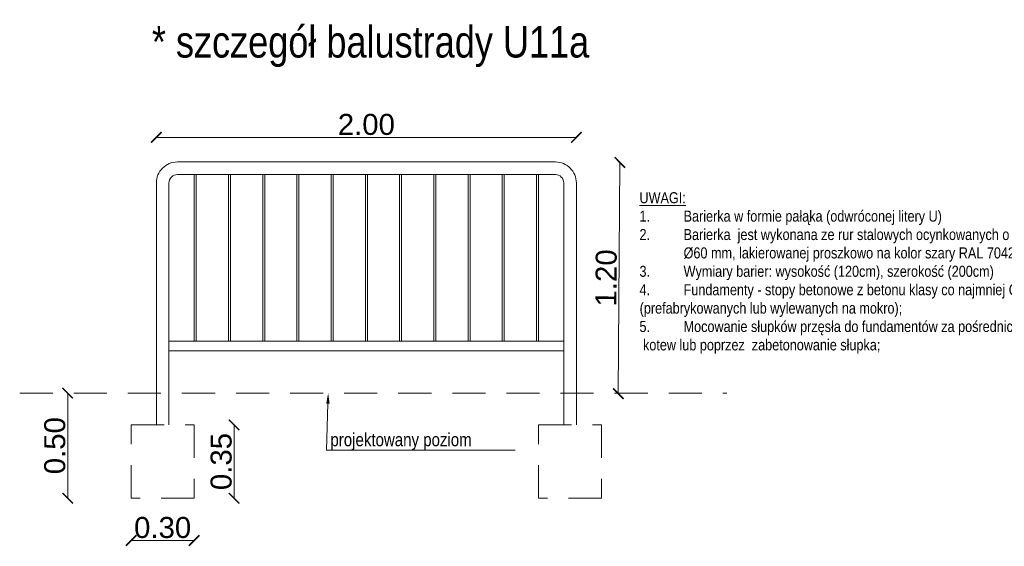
# Model space of a CAD drawing. Header units: metres. Extents: x 274 to 478, y -633 to -162.
# Tile 14 of 18: x 464.31 to 468.99, y -632.99 to -630.49. Entities that reach past the tile are written whole.
import ezdxf
from ezdxf import colors
from ezdxf.entities.mleader import LeaderData, LeaderLine
from ezdxf.math import Vec2, Vec3

# ---------------------------------------------------------------- set-up
doc = ezdxf.new("R2010")
doc.units = ezdxf.units.M
doc.linetypes.add('DASHED2', pattern=[0.375, 0.25, -0.125])
for name, color, linetype, lineweight in [('M_OPISY', 7, 'Continuous', 18), ('opisy', 7, 'Continuous', 20), ('TM - Opisy i symbole', 7, 'Continuous', 18), ('TM - Podpory - przerywana', 2, 'DASHED2', 18), ('TM - Pozostałe - przerywana', 4, 'DASHED2', 18), ('TM - Wyposażenie - cienka', 7, 'Continuous', 20), ('Wymiar', 7, 'Continuous', 15)]:
    doc.layers.add(name, color=color, linetype=linetype, lineweight=lineweight)
doc.styles.add('Opis_1_25', font='arial.ttf', dxfattribs={"height": 0.1})
doc.styles.add('S (2.5mm)', font='ARIALN.TTF')
doc.styles.get("Standard").update_dxf_attribs({"font": 'arial.ttf'})
doc.dimstyles.new('1_25_DK$0', dxfattribs={"dimtxt": 0.05, "dimasz": 0.05, "dimexe": 0.02, "dimexo": 0.05, "dimgap": 0.01, "dimtad": 1, "dimzin": 3, "dimdsep": 46, "dimtxsty": 'Opis_1_25', "dimblk": 'ARCHTICK', "dimcen": 0.05, "dimse1": 1, "dimse2": 1, "dimclrd": 256, "dimclre": 256, "dimazin": 3, "dimtfac": 1, "dimtofl": 0, "dimtmove": 0, "dimatfit": 3, "dimldrblk": 'ARCHTICK', "dimfxl": 1, "dimfrac": 2, "dimtolj": 1, "dimtzin": 3, "dimlwd": -1, "dimlwe": -1, "dimarcsym": 0})

# ---------------------------------------------------------------- blocks, each defined once
blk = doc.blocks.new('_ArchTick')
at = {"color": 0, "linetype": 'ByBlock', "lineweight": 0, "const_width": 0.15}
blk.add_lwpolyline([(-0.5, -0.5), (0.5, 0.5)], dxfattribs=at)
blk = doc.blocks.new('*D156')
at = {"layer": 'Defpoints', "color": 0, "transparency": 16777216}
for p in [(464.5338, -632.2623), (464.7299, -632.2623), (464.7299, -632.7623)]:
    blk.add_point(p, dxfattribs=at)
at = {"layer": 'Wymiar', "transparency": 16777216}
blk.add_line((464.5338, -632.7623), (464.5338, -632.2623), dxfattribs=at)
at = {"layer": 'Wymiar', "transparency": 16777216, "xscale": 0.05, "yscale": 0.05, "zscale": 0.05}
for p, rotation in [((464.5338, -632.2623), 90), ((464.5338, -632.7623), 270)]:
    blk.add_blockref('_ArchTick', p, dxfattribs=dict(at, rotation=rotation))
at = {"layer": 'Wymiar', "color": 0, "transparency": 16777216, "insert": (464.4727, -632.5123), "char_height": 0.1, "attachment_point": 5, "rotation": 90, "style": 'Opis_1_25'}
blk.add_mtext('\\A1;0.50', dxfattribs=at)
blk = doc.blocks.new('*D173')
at = {"layer": 'Defpoints', "color": 0, "transparency": 16777216}
for p in [(464.8357, -632.7623), (465.1361, -632.7623), (465.1361, -632.9634)]:
    blk.add_point(p, dxfattribs=at)
at = {"layer": 'Wymiar', "transparency": 16777216}
blk.add_line((464.8357, -632.9634), (465.1361, -632.9634), dxfattribs=at)
at = {"layer": 'Wymiar', "transparency": 16777216, "xscale": 0.05, "yscale": 0.05, "zscale": 0.05, "rotation": 180}
blk.add_blockref('_ArchTick', (464.8357, -632.9634), dxfattribs=at)
at = {"layer": 'Wymiar', "transparency": 16777216, "xscale": 0.05, "yscale": 0.05, "zscale": 0.05}
blk.add_blockref('_ArchTick', (465.1361, -632.9634), dxfattribs=at)
at = {"layer": 'Wymiar', "color": 0, "transparency": 16777216, "insert": (464.9859, -632.9023), "char_height": 0.1, "attachment_point": 5, "style": 'Opis_1_25'}
blk.add_mtext('\\A1;0.30', dxfattribs=at)
blk = doc.blocks.new('*D174')
at = {"layer": 'Defpoints', "color": 0, "transparency": 16777216}
for p in [(465.1361, -632.4132), (465.326, -632.4132), (465.1361, -632.7623)]:
    blk.add_point(p, dxfattribs=at)
at = {"layer": 'Wymiar', "transparency": 16777216}
blk.add_line((465.326, -632.7623), (465.326, -632.4132), dxfattribs=at)
at = {"layer": 'Wymiar', "transparency": 16777216, "xscale": 0.05, "yscale": 0.05, "zscale": 0.05}
for p, rotation in [((465.326, -632.4132), 90), ((465.326, -632.7623), 270)]:
    blk.add_blockref('_ArchTick', p, dxfattribs=dict(at, rotation=rotation))
at = {"layer": 'Wymiar', "color": 0, "transparency": 16777216, "insert": (465.2649, -632.5877), "char_height": 0.1, "attachment_point": 5, "rotation": 90, "style": 'Opis_1_25'}
blk.add_mtext('\\A1;0.35', dxfattribs=at)
blk = doc.blocks.new('*D175')
at = {"layer": 'Defpoints', "color": 0, "transparency": 16777216}
for p in [(466.8559, -631.1623), (466.8485, -632.2623), (467.1553, -632.2644)]:
    blk.add_point(p, dxfattribs=at)
at = {"layer": 'Wymiar', "transparency": 16777216}
blk.add_line((467.1627, -631.1644), (467.1553, -632.2644), dxfattribs=at)
at = {"layer": 'Wymiar', "transparency": 16777216, "xscale": 0.05, "yscale": 0.05, "zscale": 0.05}
for p, rotation in [((467.1627, -631.1644), 89.61571548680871), ((467.1553, -632.2644), 269.6157154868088)]:
    blk.add_blockref('_ArchTick', p, dxfattribs=dict(at, rotation=rotation))
at = {"layer": 'Wymiar', "color": 0, "transparency": 16777216, "insert": (467.0979, -631.7139), "char_height": 0.1, "attachment_point": 5, "rotation": 89.6157, "style": 'Opis_1_25'}
blk.add_mtext('\\A1;1.20', dxfattribs=at)
blk = doc.blocks.new('*D176')
at = {"layer": 'Defpoints', "color": 0, "transparency": 16777216}
for p in [(466.9559, -631.0453), (464.9559, -631.2623), (466.9559, -631.2623)]:
    blk.add_point(p, dxfattribs=at)
at = {"layer": 'Wymiar', "transparency": 16777216}
blk.add_line((464.9559, -631.0453), (466.9559, -631.0453), dxfattribs=at)
at = {"layer": 'Wymiar', "transparency": 16777216, "xscale": 0.05, "yscale": 0.05, "zscale": 0.05, "rotation": 180}
blk.add_blockref('_ArchTick', (464.9559, -631.0453), dxfattribs=at)
at = {"layer": 'Wymiar', "transparency": 16777216, "xscale": 0.05, "yscale": 0.05, "zscale": 0.05}
blk.add_blockref('_ArchTick', (466.9559, -631.0453), dxfattribs=at)
at = {"layer": 'Wymiar', "color": 0, "transparency": 16777216, "insert": (465.9559, -630.9842), "char_height": 0.1, "attachment_point": 5, "style": 'Opis_1_25'}
blk.add_mtext('\\A1;2.00', dxfattribs=at)

msp = doc.modelspace()

# ---------------------------------------------------------------- linework, layer by layer
at = {"layer": 'TM - Podpory - przerywana', "color": 7, "ltscale": 0.63}
for points in [[(464.8357, -632.4132), (465.1361, -632.4132), (465.1361, -632.7623), (464.8357, -632.7623)], [(466.7757, -632.4132), (467.0761, -632.4132), (467.0761, -632.7623), (466.7757, -632.7623)]]:
    msp.add_lwpolyline(points, close=True, dxfattribs=at)
at = {"layer": 'TM - Pozostałe - przerywana', "color": 7, "ltscale": 0.63}
msp.add_line((464.3053, -632.2623), (467.6725, -632.2623), dxfattribs=at)
at = {"layer": 'TM - Wyposażenie - cienka'}
for p, q in [((465.0159, -632.0152), (466.8959, -632.0152)), ((465.0159, -632.0602), (466.8959, -632.0602))]:
    msp.add_line(p, q, dxfattribs=at)
for points in [[(466.9559, -632.4132), (466.9559, -631.2623, 0.414214), (466.8559, -631.1623), (465.0559, -631.1623, 0.414214), (464.9559, -631.2623), (464.9559, -632.4132)], [(466.8959, -632.4132), (466.8959, -631.2623, 0.414214), (466.8559, -631.2223), (465.0559, -631.2223, 0.414214), (465.0159, -631.2623), (465.0159, -632.4132)]]:
    msp.add_lwpolyline(points, format="xyb", dxfattribs=at)
for points in [[(465.1363, -632.0152), (465.1363, -631.2223)], [(465.1458, -631.2223), (465.1458, -632.0152)], [(465.2993, -632.0152), (465.2993, -631.2223)], [(465.3088, -631.2223), (465.3088, -632.0152)], [(465.4622, -632.0152), (465.4622, -631.2223)], [(465.4717, -631.2223), (465.4717, -632.0152)], [(465.6252, -632.0152), (465.6252, -631.2223)], [(465.6347, -631.2223), (465.6347, -632.0152)], [(465.7881, -632.0152), (465.7881, -631.2223)], [(465.7977, -631.2223), (465.7977, -632.0152)], [(465.9511, -632.0152), (465.9511, -631.2223)], [(465.9606, -631.2223), (465.9606, -632.0152)], [(466.1141, -632.0152), (466.1141, -631.2223)], [(466.1236, -631.2223), (466.1236, -632.0152)], [(466.277, -632.0152), (466.277, -631.2223)], [(466.2866, -631.2223), (466.2866, -632.0152)], [(466.44, -632.0152), (466.44, -631.2223)], [(466.4495, -631.2223), (466.4495, -632.0152)], [(466.603, -632.0152), (466.603, -631.2223)], [(466.6125, -631.2223), (466.6125, -632.0152)], [(466.7659, -632.0152), (466.7659, -631.2223)], [(466.7754, -631.2223), (466.7754, -632.0152)]]:
    msp.add_lwpolyline(points, dxfattribs=at)

# ---------------------------------------------------------------- texts
at = {"layer": 'M_OPISY', "insert": (465.9758, -630.5154), "char_height": 0.15, "width": 4.667566, "attachment_point": 2}
msp.add_mtext('{\\fArial Narrow|b0|i0|c238|p34;* szczegół balustrady U11a}', dxfattribs=at)
at = {"layer": 'opisy', "insert": (467.2563, -631.3062), "char_height": 0.0525, "attachment_point": 1}
msp.add_mtext_dynamic_manual_height_columns('{\\fArial Narrow|b0|i0|c238|p34;\\LUWAGI:\\P\\pi-0.00079,l0.00079,t0.21;\\l1.^IBarierka w formie pałąka (odwróconej litery U)\\P2.^IBarierka  jest wykonana ze rur stalowych ocynkowanych o średnicy \\P\\pi0,l0,tz;         ^IØ60 mm, lakierowanej proszkowo na kolor szary RAL 7042 (półmat) \\P\\pi-0.00079,l0.00079,t0.21;3.^IWymiary barier: wysokość (120cm), szerokość (200cm)\\P4.^IFundamenty - stopy betonowe z betonu klasy co najmniej C12/15 \\P\\pi0,t0.00079,0.00341;(prefabrykowanych lub wylewanych na mokro);\\P\\pi-0.00079,t0.21;5.^IMocowanie słupków przęsła do fundamentów za pośrednictwem\\P\\pi0,l0,tz; kotew lub poprzez  zabetonowanie słupka;}', width=2.103923, gutter_width=0.00438, heights=[0], dxfattribs=at)

# ---------------------------------------------------------------- dimensions: what is measured, and where the dimension line sits
at = {"layer": 'Wymiar'}
for p1, p2, distance, picture, middle in [((464.9559, -631.2623), (466.9559, -631.2623), 0.217, '*D176', (465.9559, -630.9842)), ((464.7299, -632.7623), (464.7299, -632.2623), 0.1961, '*D156', (464.4727, -632.5123))]:
    dim = msp.add_aligned_dim(p1=p1, p2=p2, distance=distance, dimstyle='1_25_DK$0', override={"dimdec": 2}, dxfattribs=at)
    dim.commit()
    dim.dimension.update_dxf_attribs({"geometry": picture, "text_midpoint": middle})
dim = msp.add_aligned_dim(p1=(466.8559, -631.1623), p2=(466.8485, -632.2623), distance=0.3068, text='1.20', dimstyle='1_25_DK$0', dxfattribs=at)
dim.commit()
dim.dimension.update_dxf_attribs({"geometry": '*D175', "text_midpoint": (467.0979, -631.7139)})
for p1, p2, distance, picture, middle in [((465.1361, -632.7623), (465.1361, -632.4132), -0.19, '*D174', (465.2649, -632.5877)), ((464.8357, -632.7623), (465.1361, -632.7623), -0.2012, '*D173', (464.9859, -632.9023))]:
    dim = msp.add_aligned_dim(p1=p1, p2=p2, distance=distance, dimstyle='1_25_DK$0', dxfattribs=at)
    dim.commit()
    dim.dimension.update_dxf_attribs({"geometry": picture, "text_midpoint": middle})

# ---------------------------------------------------------------- leaders
at = {"layer": 'TM - Opisy i symbole'}
ml = msp.add_multileader_mtext('Standard', dxfattribs=at)
ml.set_content('projektowany poziom', color=256, style='S (2.5mm)')
ml.set_leader_properties(color=256, linetype='ByLayer', lineweight=-1)
ml.build(insert=Vec2(0, 0))
ml.multileader.update_dxf_attribs({"text_left_attachment_type": 6, "text_right_attachment_type": 6, "dogleg_length": 0.36, "arrow_head_size": 0.05, "scale": 0.05})
ctx = ml.context
ctx.base_point, ctx.scale, ctx.char_height, ctx.arrow_head_size, ctx.landing_gap_size, ctx.plane_origin = Vec3(465.7843, -632.5332), 0.05, 0.0625, 0.05, 0.0005, Vec3(464.763, -632.2623)
ctx.left_attachment, ctx.right_attachment = 6, 6
notes = []
notes.append((ctx, [(0, (1, 1, 0), (465.7663, -632.5332), (1, 0), 0.018, [(0, [(465.7742, -632.2623)], 0, [])])]))
ctx.mtext.insert, ctx.mtext.flow_direction = Vec3(465.7848, -632.4523), 5
for ctx, leaders in notes:
    for number, flags, end, landing, length, lines in leaders:
        leader = LeaderData()
        leader.index, (leader.has_last_leader_line, leader.has_dogleg_vector, leader.attachment_direction) = number, flags
        leader.last_leader_point, leader.dogleg_vector, leader.dogleg_length = Vec3(end), Vec3(landing), length
        for number, points, colour, breaks in lines:
            line = LeaderLine()
            line.index, line.vertices, line.color, line.breaks = number, Vec3.list(points), colors.encode_raw_color(colour), breaks
            leader.lines.append(line)
        ctx.leaders.append(leader)

doc.saveas('drawing.dxf')
